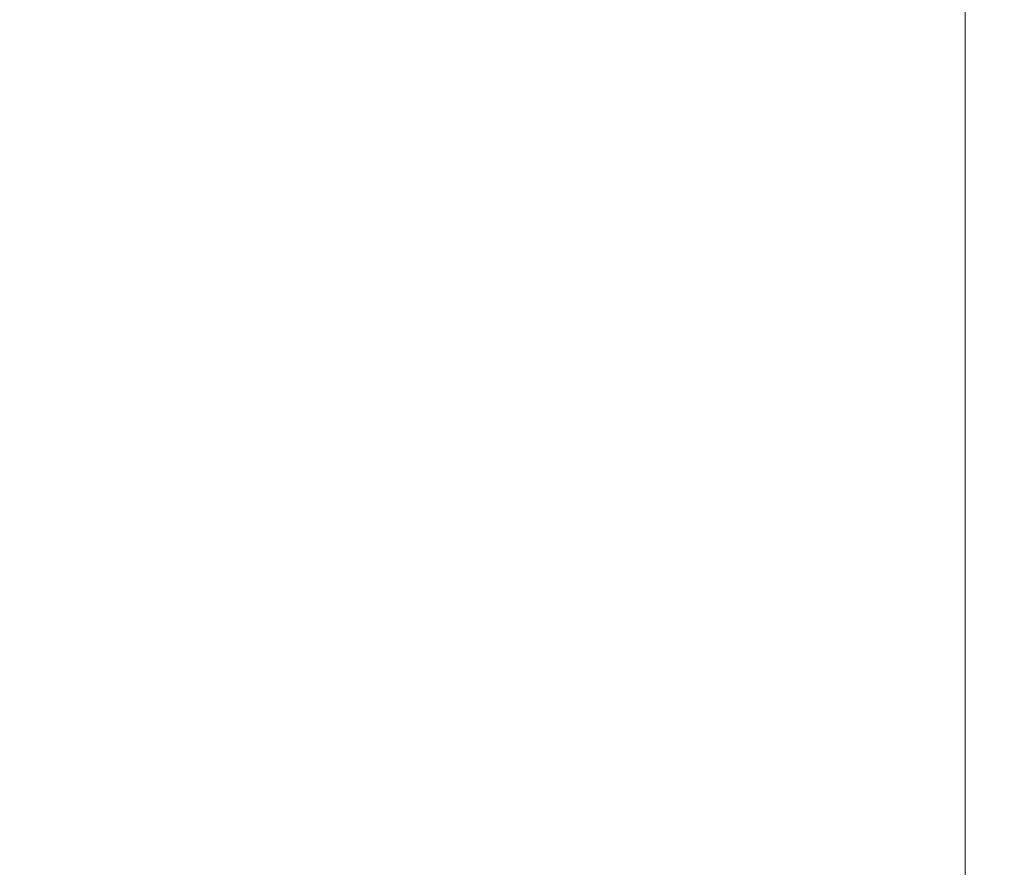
# Model space of a CAD drawing. Header units: inches. Extents: x -64 to 166, y 653 to 805.
# Tile 106 of 256: x -10.22417 to -10.223805, y 657.727226 to 657.72754. Entities that reach past the tile are written whole.
import ezdxf

# ---------------------------------------------------------------- set-up
doc = ezdxf.new("R2010")
doc.units = ezdxf.units.IN
doc.header["$MEASUREMENT"] = 0
doc.layers.add('A-FLOR-HRAL', color=1, linetype='Continuous', lineweight=9)

# ---------------------------------------------------------------- blocks, each defined once
blk = doc.blocks.new('Railing - 4_ x 4_-1398799-_3D_')
at = {"layer": 'A-FLOR-HRAL'}
mesh = blk.add_polyface(dxfattribs=at)
corners = [(2.625, 2.625, 37.09533691), (2.56144434, 2.56144434, 37.02222633), (2.51269305, 2.51269305, 36.93850994), (2.48046881, 2.48046881, 36.84715176), (-2.48046881, 2.48046881, 36.84715176), (-2.51269305, 2.51269305, 36.93850994), (-2.56144434, 2.56144434, 37.02222633), (-2.625, 2.625, 37.09533691)]
mesh.append_faces([[corners[k] for k in face] for face in [(5, 2, 3, 4)]], dxfattribs={"vtx0": -1})
mesh.append_faces([[corners[k] for k in face] for face in [(2, 5, 6, 1)]], dxfattribs={"vtx0": -1, "vtx2": -1})
mesh.append_faces([[corners[k] for k in face] for face in [(7, 0, 1, 6)]], dxfattribs={"vtx2": -1})
mesh = blk.add_polyface(dxfattribs=at)
corners = [(2.48046881, 2.48046881, 36.84715176), (2.35546875, 2.35546875, 36.84715176), (-2.35546875, 2.35546875, 36.84715176), (-2.48046881, 2.48046881, 36.84715176)]
mesh.append_faces([[corners[k] for k in face] for face in [(0, 1, 2, 3)]])
blk = doc.blocks.new('Railing - Railing-1497174-_3D_')
at = {"rotation": 89.99999999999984}
blk.add_blockref('Railing - 4_ x 4_-1398799-_3D_', (-7.7433508, 657.72782221, 1235.06534747), dxfattribs=at)

msp = doc.modelspace()

# ---------------------------------------------------------------- block references
at = {"layer": 'A-FLOR-HRAL'}
msp.add_blockref('Railing - Railing-1497174-_3D_', (0, 0), dxfattribs=at)

doc.saveas('drawing.dxf')
